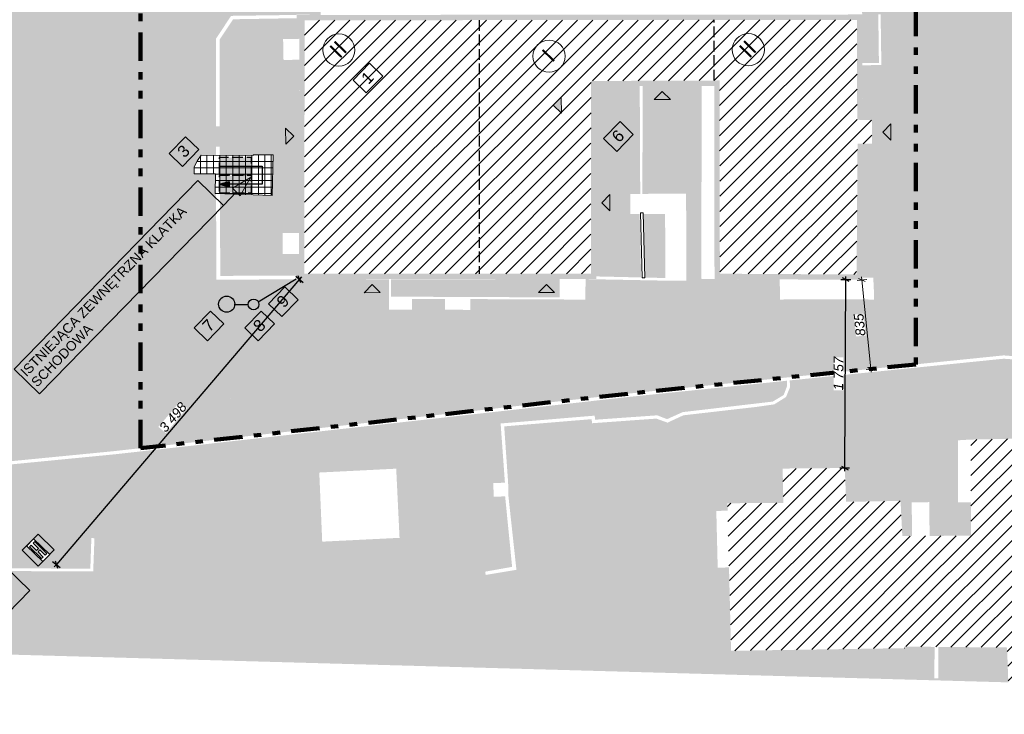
# Model space of a CAD drawing. Header units: metres. Extents: x -95 to 1056, y -129 to 218.
# Tile 7 of 9: x 786 to 878, y -49 to 16. Entities that reach past the tile are written whole.
import ezdxf
from ezdxf.xclip import XClip

# ---------------------------------------------------------------- set-up
doc = ezdxf.new("R2010")
doc.units = ezdxf.units.M
doc.header["$LTSCALE"] = 0.01
doc.header["$MEASUREMENT"] = 0
doc.header["$XCLIPFRAME"] = 0
for name, pattern in [('Krawędzie ukryte', [135, 100, -35]), ('Przerywana potrójnie', [723.19442, 264.583325, -105.833328, 70.555556, -105.833328, 70.555556, -105.833328]), ('Wipeout_Contour', [100, 0, -100])]:
    doc.linetypes.add(name, pattern=pattern)
for name, color, linetype in [('0_MDCP z klauzulą', 7, 'Continuous'), ('2_hydranty.PZT', 7, 'Continuous'), ('2_umeblowanie.ISTN', 7, 'Continuous'), ('3_budynki.PZT', 7, 'Continuous'), ('3_kd.PZT', 7, 'Continuous'), ('3_lądowisko.K_IR', 7, 'Continuous'), ('3_utwardzenia.PZT', 7, 'Continuous'), ('3_wymiary.PZT', 7, 'Continuous'), ('3_zieleń.PZT', 7, 'Continuous'), ('4_opisy.PZT', 7, 'Continuous'), ('Mapa Lądowisko Bochnia_5_0', 7, 'Continuous')]:
    doc.layers.add(name, color=color, linetype=linetype)
doc.styles.add('GENERATED_STYLE_1', font='txt')
doc.styles.add('GENERATED_STYLE_2', font='txt')
doc.dimstyles.new('GENERATED_STYLE__1', dxfattribs={"dimtxt": 0.9, "dimasz": 0.458937, "dimexe": 0.18, "dimexo": 0.02, "dimgap": 0.09, "dimtad": 1, "dimdec": 0, "dimlfac": 100, "dimzin": 0, "dimdsep": 46, "dimtxsty": 'GENERATED_STYLE_1', "dimblk": 'ARROWHEAD_2', "dimblk1": 'ARROWHEAD_2', "dimblk2": 'ARROWHEAD_2', "dimcen": 0.09, "dimclrd": 1, "dimclre": 1, "dimclrt": 1, "dimadec": 1, "dimazin": 0, "dimtfac": 1, "dimtdec": 4, "dimtmove": 0, "dimatfit": 3, "dimfxl": 0, "dimtolj": 1, "dimtzin": 0, "dimarcsym": 0})
picture_1 = doc.add_image_def('image1.tif', size_in_pixel=(6614, 4961))
pattern_1 = [(45, (804.5051, 0), (-0.707107, 0.707107), [])]

# ---------------------------------------------------------------- blocks, each defined once
blk = doc.blocks.new('Rysunek_2_5', base_point=(882.623, 44.483))
at = {"layer": 'Mapa Lądowisko Bochnia_5_0', "color": 9, "lineweight": 0}
image = blk.add_image(picture_1, insert=(860.176, -129.073), size_in_units=(279.993, 210.016), rotation=45.7581, dxfattribs=at)
image.set_boundary_path([(-0.5, -0.5), (6613.5, 4960.5)])
blk = doc.blocks.new('*D10', base_point=(804.505, 0))
at = {"layer": '3_wymiary.PZT', "color": 1, "linetype": 'Continuous', "lineweight": 30}
for p, q in [((812.542, -8.597), (789.857, -35.227)), ((812.197, -8.304), (812.886, -8.891)), ((812.658, -8.926), (812.425, -8.269)), ((812.733, -8.373), (812.542, -8.597)), ((789.512, -34.933), (790.202, -35.521)), ((789.857, -35.227), (789.666, -35.452)), ((789.74, -34.898), (789.974, -35.555))]:
    blk.add_line(p, q, dxfattribs=at)
at = {"color": 254, "linetype": 'Wipeout_Contour', "lineweight": 0, "ltscale": 3204.037817}
blk.add_wipeout([(800.064, -22.967), (802.06, -20.624), (801.375, -20.04), (799.379, -22.383)], dxfattribs=at).dxf.layer = '3_wymiary.PZT'
at = {"layer": '3_wymiary.PZT', "color": 1, "lineweight": 30, "insert": (800.064, -22.967), "char_height": 0.9, "attachment_point": 7, "rotation": 49.57386, "style": 'GENERATED_STYLE_1'}
blk.add_mtext('\\A1;{\\pql;\\fArial|b0|i1|c238|p38;3\xa0498}', dxfattribs=at)
blk = doc.blocks.new('ARROWHEAD_2')
at = {"color": 0, "linetype": 'Continuous', "lineweight": 0}
for p, q in [((0, 0), (-1, 0)), ((-0.38, -0.66), (0.38, 0.66))]:
    blk.add_line(p, q, dxfattribs=at)
blk = doc.blocks.new('*D11', base_point=(804.505, 0))
at = {"layer": '3_wymiary.PZT', "color": 1, "linetype": 'Continuous', "lineweight": 0}
for p, q in [((864.545, -8.706), (865.446, -8.615)), ((865.313, -8.803), (864.677, -8.518)), ((864.965, -8.367), (864.995, -8.66)), ((864.995, -8.66), (865.842, -16.972)), ((865.391, -17.018), (866.292, -16.926)), ((865.524, -16.829), (866.16, -17.114)), ((865.842, -16.972), (865.872, -17.265))]:
    blk.add_line(p, q, dxfattribs=at)
at = {"color": 254, "linetype": 'Wipeout_Contour', "lineweight": 0, "ltscale": 3459.553924}
blk.add_wipeout([(865.343, -13.853), (865.136, -11.815), (864.24, -11.906), (864.448, -13.945)], dxfattribs=at).dxf.layer = '3_wymiary.PZT'
at = {"layer": '3_wymiary.PZT', "color": 1, "lineweight": 0, "insert": (865.343, -13.853), "char_height": 0.9, "attachment_point": 7, "rotation": 95.81573, "style": 'GENERATED_STYLE_1'}
blk.add_mtext('\\A1;{\\pql;\\fArial|b0|i1|c238|p38;835}', dxfattribs=at)
blk = doc.blocks.new('*D14', base_point=(804.505, 0))
at = {"layer": '3_wymiary.PZT', "color": 1, "linetype": 'Continuous', "lineweight": 30}
for p, q in [((863.949, -8.655), (863.043, -8.649)), ((863.797, -8.828), (863.195, -8.476)), ((863.397, -26.224), (863.496, -8.652)), ((863.496, -8.652), (863.498, -8.357)), ((863.85, -26.226), (862.945, -26.221)), ((863.096, -26.048), (863.698, -26.4)), ((863.396, -26.519), (863.397, -26.224))]:
    blk.add_line(p, q, dxfattribs=at)
at = {"color": 254, "linetype": 'Wipeout_Contour', "lineweight": 0, "ltscale": 3451.977556}
blk.add_wipeout([(863.258, -18.976), (863.275, -15.898), (862.375, -15.893), (862.358, -18.971)], dxfattribs=at).dxf.layer = '3_wymiary.PZT'
at = {"layer": '3_wymiary.PZT', "color": 1, "lineweight": 30, "insert": (863.258, -18.976), "char_height": 0.9, "attachment_point": 7, "rotation": 89.67859, "style": 'GENERATED_STYLE_1'}
blk.add_mtext('\\A1;{\\pql;\\fArial|b0|i1|c238|p38;1\xa0757}', dxfattribs=at)

msp = doc.modelspace()

# ---------------------------------------------------------------- hatches: boundary and pattern name
at = {"layer": '3_budynki.PZT', "linetype": 'Continuous', "lineweight": 0}
h = msp.add_hatch(color=7, dxfattribs=at)
h.paths.add_polyline_path([(812.263, 16.068), (812.258, 15.763), (812.513, 15.762), (812.489, -8.256), (812.239, -8.256), (812.239, -8.606), (812.542, -8.597), (840.221, -8.59), (840.228, 9.403), (851.217, 9.446), (851.247, -8.583), (864.995, -8.66), (865.083, 3.542), (866.433, 3.553), (866.434, 6.721), (865.054, 6.766), (865.025, 16.108), (812.515, 16.065)])
h.paths.add_polyline_path([(839.721, -8.09), (839.728, 9.901), (851.716, 9.948), (851.746, -8.086), (864.499, -8.158), (864.586, 4.038), (865.933, 4.049), (865.934, 6.237), (864.556, 6.282), (864.526, 15.608), (813.013, 15.566), (812.988, -8.097)], flags=0)
at = {"layer": '3_budynki.PZT', "linetype": 'Continuous', "lineweight": 9}
h = msp.add_hatch(dxfattribs=at)
h.set_pattern_fill('PZT_oznaczenia_budynków__59', style=0, pattern_type=2)
h.set_pattern_definition(pattern_1)
h.paths.add_polyline_path([(813.013, 15.566), (864.526, 15.608), (864.556, 6.282), (865.934, 6.237), (865.933, 4.049), (864.586, 4.038), (864.499, -8.158), (851.746, -8.086), (851.716, 9.948), (839.728, 9.901), (839.721, -8.09), (812.988, -8.097)])
h = msp.add_hatch(dxfattribs=at)
h.set_pattern_fill('PZT_oznaczenia_budynków__59', style=0, pattern_type=2)
h.set_pattern_definition(pattern_1)
h.paths.add_polyline_path([(857.599, -26.272), (863.397, -26.224), (863.524, -29.376), (868.6, -29.295), (868.764, -32.581), (875.163, -32.532), (875.144, -23.565), (888.923, -23.305), (889.097, -31.668), (891.409, -31.617), (891.412, -33.993), (889.15, -34.037), (889.198, -36.303), (889.415, -46.528), (878.649, -46.229), (878.533, -42.974), (868.943, -42.889), (868.952, -43.037), (852.789, -43.28), (852.765, -42.303), (852.617, -36.244), (852.469, -30.203), (852.451, -29.508), (855.88, -29.491), (857.67, -29.482)])
at = {"layer": '3_utwardzenia.PZT', "linetype": 'Continuous', "lineweight": 0}
h = msp.add_hatch(color=254, dxfattribs=at)
h.paths.add_polyline_path([(774.657, 8.648), (775.159, 8.695), (775.159, 7.81), (777.809, 7.673), (781.61, 7.599), (782.685, 7.731), (783.895, 8.124), (784.767, 8.563), (785.349, 8.882), (786.477, 9.77), (792.36, 15.646), (794.639, 17.755), (795.812, 18.432), (796.822, 18.818), (798.193, 19.18), (805.956, 19.309), (807.449, 19.788), (811.576, 22.348), (817.893, 19.337), (817.864, 19.071), (815.428, 19.091), (815.435, 18.935), (814.805, 18.939), (814.827, 17.631), (814.472, 17.632), (814.515, 16.063), (812.239, 16.091), (811.667, 16.631), (805.871, 16.654), (805.077, 16.463), (804.086, 16.088), (803.588, 15.701), (803.101, 15.106), (802.765, 14.357), (802.589, 13.607), (802.595, 8.486), (802.637, 7.783), (802.798, 7.113), (803.141, 6.64), (803.615, 6.157), (804.233, 5.757), (804.759, 5.663), (805.09, 5.671), (812.493, 5.834), (812.501, 3.747), (805.093, 3.767), (804.754, 3.768), (804.076, 3.496), (803.405, 3.014), (803.01, 2.492), (802.719, 1.881), (802.625, -10.046), (802.706, -11.221), (802.95, -12.362), (803.315, -13.316), (803.792, -14.147), (804.831, -15.505), (805.816, -16.526), (807.032, -17.395), (808.593, -18.06), (810.374, -18.399), (812.565, -18.426), (812.239, -8.606), (820.871, -8.601), (820.873, -11.452), (823.037, -11.451), (823.037, -10.431), (826.117, -10.445), (826.106, -11.44), (828.467, -11.465), (828.478, -10.455), (839.206, -10.502), (839.217, -8.59), (846.91, -8.739), (848.62, -8.73), (850.023, -8.564), (851.247, -8.583), (851.873, -8.587), (857.323, -8.617), (857.369, -10.498), (859.746, -10.463), (866.134, -10.496), (866.136, -10.196), (871.646, -8.28), (875.715, -6.832), (875.937, -6.627), (876.028, -6.365), (876.062, -5.785), (875.95, -5.483), (875.738, -5.268), (871.039, -3.379), (871.573, 17.831), (876.167, 17.768), (876.505, 17.886), (876.67, 18.233), (876.691, 19.171), (876.744, 21.546), (876.662, 23.174), (876.342, 24.277), (876.037, 24.895), (875.06, 26.014), (873.897, 26.826), (872.539, 27.395), (871.334, 27.621), (870.358, 27.606), (869.485, 27.298), (868.368, 26.752), (866.98, 25.843), (865.784, 24.788), (864.439, 23.503), (863.446, 22.562), (862.47, 21.375), (861.882, 20.328), (861.526, 18.76), (860.021, 19.222), (859.717, 18.065), (859.322, 18.017), (837.643, 17.856), (832.313, 17.847), (828.894, 17.84), (814.708, 24.757), (815.262, 25.184), (818.049, 27.717), (818.202, 28.446), (817.466, 29.767), (816.639, 44.148), (822.652, 44.494), (824.252, 42.314), (825.031, 28.057), (825.637, 26.108), (826.365, 25.117), (826.935, 24.612), (827.79, 24.108), (828.859, 23.837), (836.59, 23.835), (852.392, 23.756), (853.246, 25.033), (853.363, 31.455), (848.641, 31.364), (848.599, 33.958), (838.941, 33.859), (838.958, 39.959), (839.707, 39.958), (839.712, 43.099), (838.963, 43.1), (838.965, 44.332), (838.116, 44.335), (838.056, 45.38), (847.357, 45.915), (847.417, 45.272), (851.571, 45.61), (851.513, 46.154), (854.657, 46.334), (855.971, 34.806), (856.407, 33.935), (857.151, 33.251), (858.076, 32.839), (859.188, 32.734), (878.844, 33.286), (894.845, 33.644), (906.643, 33.963), (907.844, 34.078), (908.845, 34.331), (909.864, 34.805), (910.713, 35.304), (911.42, 35.886), (912.11, 36.595), (912.688, 37.289), (913.011, 37.993), (913.142, 38.43), (913.254, 39.418), (913.227, 41.454), (913.186, 41.857), (913.171, 42.486), (911.073, 48.186), (910.791, 49.172), (910.732, 49.559), (911.726, 49.616), (919.709, 50.284), (919.774, 38.264), (920.004, 25.236), (919.916, 22.261), (919.576, 18.576), (919.396, 17.258), (917.317, 7.069), (915.26, -3.019), (911.021, -23.748), (907.228, -42.305), (906.205, -46.996), (899.929, -46.821), (903.87, -26.848), (902.657, -25.519), (900.58, -24.761), (900.265, -24.68), (898.236, -34.298), (895.786, -34.232), (895.74, -35.928), (897.842, -35.985), (895.508, -46.472), (895.996, -46.579), (895.967, -46.711), (894.045, -46.657), (895.478, -36.015), (891.46, -36.255), (891.412, -33.993), (891.409, -31.617), (890.979, -31.626), (890.756, -23.626), (888.928, -23.542), (888.923, -23.305), (875.144, -23.565), (873.95, -23.635), (873.963, -29.436), (875.157, -29.433), (875.163, -32.532), (871.306, -32.561), (871.282, -29.408), (869.642, -29.42), (869.666, -32.574), (868.764, -32.581), (868.6, -29.295), (863.524, -29.376), (863.397, -26.224), (857.599, -26.272), (857.67, -29.482), (852.451, -29.508), (852.469, -30.203), (851.414, -30.229), (851.544, -35.524), (852.598, -35.498), (852.789, -43.28), (868.952, -43.037), (868.943, -42.889), (871.772, -42.914), (871.754, -45.838), (872.111, -45.84), (872.129, -42.917), (878.533, -42.974), (878.649, -46.229), (784.126, -43.596), (778.433, -43.437), (775.036, -40.037), (774.977, -26.634), (776.685, -26.458), (776.716, -26.757), (777.935, -27.344), (793.321, -27.232), (799.759, -25.637), (805.906, -25.287), (814.358, -25.123), (814.473, -25.105), (814.383, -26.644), (814.577, -31.245), (812.548, -31.519), (813.029, -34.378), (814.162, -35.687), (814.597, -36.005), (816.205, -36.805), (818.105, -37.163), (820.68, -37.2), (823.823, -36.884), (829.91, -36.198), (832.77, -35.723), (832.027, -28.865), (831.997, -27.59), (831.629, -22.337), (839.795, -21.661), (839.814, -22.043), (845.82, -21.611), (846.864, -21.987), (848.34, -21.303), (855.211, -20.512), (856.82, -20.279), (857.914, -19.599), (858.277, -18.711), (858.269, -18.046), (878.228, -16.02), (884.656, -16.498), (901.071, -18.552), (901.034, -19.236), (901.336, -19.274), (901.356, -18.978), (903.61, -18.457), (904.271, -18.123), (904.874, -17.776), (905.447, -17.231), (905.86, -16.618), (908.687, -2.868), (908.802, -1.839), (908.763, -1.127), (908.541, -0.423), (908.236, 0.153), (907.604, 0.951), (906.895, 1.571), (902.798, 1.75), (902.914, 6.942), (908.05, 7.272), (909.33, 7.324), (909.851, 7.56), (910.412, 7.912), (910.896, 8.593), (911.003, 9.094), (912.142, 14.412), (913.087, 22.004), (913.155, 22.819), (912.979, 23.885), (912.613, 24.813), (912.121, 25.641), (911.361, 26.423), (910.553, 27.084), (908.778, 28.171), (889.739, 28.315), (886.469, 28.026), (885.359, 26.793), (884.426, 25.629), (883.654, 24.392), (883.215, 22.966), (883.059, 21.455), (882.953, 13.439), (882.896, -1.243), (882.713, -7.488), (882.76, -8.51), (883.044, -8.944), (883.574, -9.29), (884.676, -9.39), (884.979, -9.395), (886.356, -9.415), (886.302, -12.308), (882.674, -12.177), (882.749, -15.268), (877.367, -15.191), (867.635, -15.15), (858.86, -15.16), (857.339, -17.266), (833.98, -19.725), (812.579, -22.063), (812.613, -21.001), (810.028, -20.899), (808.524, -20.684), (806.97, -20.14), (805.368, -19.361), (803.878, -18.213), (802.855, -17.186), (802.085, -16.242), (801.293, -14.893), (800.81, -13.768), (800.349, -12.5), (800.117, -11.457), (800.084, 8.482), (800.082, 9.903), (799.892, 10.943), (799.564, 11.876), (799.035, 12.769), (798.783, 13.142), (798.565, 13.442), (798.246, 13.803), (798.038, 13.951), (797.771, 14.045), (797.391, 14.136), (796.8, 14.184), (796.154, 14.167), (795.561, 14.089), (794.531, 13.745), (793.634, 13.244), (788.169, 7.868), (786.705, 6.713), (785.259, 5.914), (783.343, 5.286), (781.563, 5.088), (777.543, 5.197), (775.236, 5.209), (775.344, 4.471), (774.695, 4.465)])
h.paths.add_polyline_path([(847.993, 44.19), (848.343, 44.23), (848.303, 44.576), (847.953, 44.535)], flags=0)
h.paths.add_polyline_path([(850.779, 44.51), (851.127, 44.544), (851.092, 44.903), (850.744, 44.87)], flags=0)
h.paths.add_polyline_path([(778.227, -32.056), (778.319, -35.549), (793.027, -35.617), (793.125, -32.76), (793.414, -32.775), (793.295, -35.88), (778.062, -35.798), (777.977, -32.063)], flags=0)
for points in [[(861.526, 18.76), (861.882, 20.328), (862.47, 21.375), (863.38, 20.963), (865.44, 20.211), (873.315, 19.941), (876.744, 21.546), (876.691, 19.171), (876.67, 18.233), (876.505, 17.886), (876.167, 17.768), (873.696, 17.806), (871.573, 17.831), (871.039, -3.379), (875.738, -5.268), (875.95, -5.483), (876.062, -5.785), (876.028, -6.365), (875.937, -6.627), (875.715, -6.832), (871.646, -8.28), (866.136, -10.196), (866.056, -8.46), (866.148, -8.486), (869.302, -7.333), (869.61, 3.562), (866.433, 3.553), (866.434, 6.721), (869.671, 6.6), (869.756, 18.016), (866.659, 18.046), (866.74, 16.114), (866.543, 16.107), (866.522, 16.107), (866.581, 11.588), (865.039, 11.578), (865.025, 16.108), (864.917, 17.913), (862.509, 18.766)], [(850.023, -8.564), (848.62, -8.73), (848.598, -0.605), (848.547, 7.466), (846.22, 7.443), (844.909, 8.233), (844.874, 9.421), (850.042, 9.441)], [(843.385, -2.297), (840.223, -2.188), (840.224, -0.732), (843.386, -0.852)], [(821.067, -10.227), (821.075, -8.601), (836.812, -8.592), (836.796, -10.296)], [(823.823, -36.884), (820.68, -37.2), (821.621, -32.751), (821.869, -32.738), (821.558, -26.283), (823.904, -27.432)]]:
    msp.add_hatch(color=9, dxfattribs=at).paths.add_polyline_path(points)
at = {"layer": '3_zieleń.PZT', "linetype": 'Continuous', "lineweight": 0}
h = msp.add_hatch(color=81, dxfattribs=at)
h.paths.add_polyline_path([(776.72, 20.381), (787.774, 20.521), (786.162, 37.639), (787.308, 40.038), (790.632, 39.004), (790.479, 38.526), (791.99, 38.041), (792.803, 40.57), (791.291, 41.055), (788.18, 41.854), (788.5, 42.53), (808.896, 43.703), (811.586, 32.683), (811.418, 32.708), (811.893, 29.194), (812.647, 24.976), (812.555, 24.546), (811.487, 22.391), (811.576, 22.348), (807.449, 19.788), (805.956, 19.309), (798.193, 19.18), (796.822, 18.818), (795.812, 18.432), (794.639, 17.755), (792.36, 15.646), (786.477, 9.77), (785.254, 8.808), (783.895, 8.124), (782.685, 7.731), (781.61, 7.599), (777.809, 7.673), (775.159, 7.81), (775.159, 8.305), (775.215, 8.307), (775.2, 8.807), (774.656, 8.79), (774.551, 20.345)])
h.paths.add_polyline_path([(798.052, 29.16), (798.127, 30.844), (799.428, 30.786), (799.354, 29.102)], flags=0)
h.paths.add_polyline_path([(804.05, 21.378), (804.068, 21.213), (793.639, 20.244), (793.624, 20.409)], flags=0)
for points in [[(865.054, 6.766), (865.04, 11.37), (866.809, 11.388), (866.74, 16.114), (866.659, 18.046), (869.756, 18.016), (869.671, 6.6), (866.434, 6.721)], [(812.263, 16.068), (811.667, 16.631), (806.989, 16.658), (805.871, 16.654), (805.077, 16.463), (804.086, 16.088), (803.588, 15.701), (803.101, 15.106), (802.765, 14.357), (802.589, 13.607), (802.595, 8.486), (802.637, 7.783), (802.798, 7.113), (803.141, 6.64), (803.615, 6.157), (804.233, 5.757), (804.759, 5.663), (804.75, 13.847), (806.156, 15.98)], [(805.079, 13.752), (806.345, 15.661), (812.258, 15.763), (812.513, 15.762), (812.511, 13.837), (811.009, 13.807), (811.047, 11.856), (812.509, 11.891), (812.503, 5.821), (812.493, 5.834), (805.09, 5.671)], [(775.236, 5.209), (777.543, 5.197), (781.563, 5.088), (783.343, 5.286), (785.259, 5.914), (786.705, 6.713), (788.169, 7.868), (793.634, 13.244), (794.531, 13.745), (795.561, 14.089), (796.154, 14.167), (796.8, 14.184), (797.391, 14.136), (797.771, 14.045), (798.038, 13.951), (798.246, 13.803), (798.565, 13.442), (798.783, 13.142), (799.035, 12.769), (799.564, 11.876), (799.892, 10.943), (800.082, 9.903), (800.117, -11.457), (800.349, -12.5), (800.81, -13.768), (801.293, -14.893), (802.085, -16.242), (802.855, -17.186), (803.878, -18.213), (805.368, -19.361), (805.973, -19.657), (806.92, -20.115), (808.524, -20.684), (810.028, -20.899), (812.613, -21.001), (812.579, -22.063), (833.98, -19.725), (857.339, -17.266), (858.86, -15.16), (867.635, -15.15), (877.367, -15.191), (882.749, -15.268), (882.674, -12.177), (884.709, -12.229), (884.66, -16.195), (878.214, -15.711), (843.151, -19.283), (795.194, -24.651), (776.685, -26.458), (775.644, -26.563), (775.357, 1.4), (774.723, 1.401), (774.695, 4.465), (775.344, 4.471)], [(844.317, -0.633), (843.386, -0.636), (843.386, -0.852), (840.224, -0.732), (840.228, 9.403), (844.272, 9.419)], [(844.521, -0.635), (844.543, 9.42), (844.874, 9.421), (844.909, 8.233), (846.22, 7.443), (848.547, 7.466), (848.598, -0.605)], [(804.754, 3.768), (804.773, -8.65), (812.239, -8.606), (812.565, -18.426), (810.374, -18.399), (808.593, -18.06), (807.032, -17.395), (805.816, -16.526), (804.831, -15.505), (803.792, -14.147), (803.315, -13.316), (802.95, -12.362), (802.706, -11.221), (802.625, -10.046), (802.719, 1.881), (803.01, 2.492), (803.405, 3.014), (804.076, 3.496)], [(805.093, 3.767), (812.501, 3.747), (812.493, -4.292), (810.97, -4.294), (810.965, -6.232), (812.491, -6.236), (812.489, -8.256), (805.15, -8.29)], [(865.083, 3.542), (866.433, 3.553), (869.61, 3.562), (869.302, -7.333), (866.148, -8.486), (866.056, -8.46), (864.996, -8.46)], [(844.268, -2.506), (844.403, -8.437), (840.221, -8.339), (840.223, -2.188), (843.385, -2.297), (843.39, -2.504)], [(844.653, -8.442), (844.519, -2.506), (846.639, -2.511), (846.661, -8.489)], [(776.716, -26.757), (777.935, -27.344), (793.321, -27.232), (799.759, -25.637), (805.906, -25.287), (814.358, -25.123), (814.473, -25.105), (814.383, -26.644), (821.558, -26.283), (823.904, -27.432), (823.823, -36.884), (829.91, -36.198), (829.853, -35.894), (832.369, -35.448), (831.718, -28.872), (830.647, -28.896), (830.618, -27.62), (831.698, -27.596), (831.325, -22.456), (831.296, -22.065), (840.072, -21.332), (840.108, -21.714), (845.902, -21.303), (846.819, -21.661), (848.285, -21.003), (856.679, -20.021), (857.698, -19.41), (858, -18.608), (858.016, -18.072), (843.169, -19.596), (795.217, -24.951)], [(821.621, -32.751), (820.68, -37.2), (818.105, -37.163), (816.205, -36.805), (814.643, -36.028), (814.597, -36.005), (814.162, -35.687), (813.029, -34.378), (812.548, -31.519), (814.577, -31.245), (814.656, -33.096)]]:
    msp.add_hatch(color=81, dxfattribs=at).paths.add_polyline_path(points)
at = {"layer": '4_opisy.PZT', "linetype": 'Continuous', "lineweight": 0}
for points in [[(836.952, 8.386), (836.207, 7.631), (836.961, 6.886)], [(847.132, 8.182), (846.377, 8.927), (845.632, 8.173)], [(867.679, 5.891), (866.933, 5.137), (867.688, 4.391)], [(811.252, 3.992), (811.997, 4.747), (811.243, 5.492)], [(841.469, -0.706), (840.723, -1.461), (841.478, -2.206)], [(820.068, -9.847), (819.314, -9.102), (818.568, -9.856)], [(836.316, -9.838), (835.561, -9.092), (834.816, -9.847)]]:
    msp.add_hatch(color=7, dxfattribs=at).paths.add_polyline_path(points)

# ---------------------------------------------------------------- linework, layer by layer
at = {"layer": '2_umeblowanie.ISTN', "color": 7, "linetype": 'Krawędzie ukryte', "lineweight": 25}
for points in [[(829.291, 15.579), (829.291, -8.093)], [(851.216, 9.946), (851.206, 15.597)]]:
    msp.add_lwpolyline(points, dxfattribs=at)
at = {"layer": '3_kd.PZT', "color": 92, "linetype": 'Continuous', "lineweight": 30}
for points in [[(808.69, -10.71), (812.239, -8.556)], [(806.457, -10.954), (807.753, -10.954)]]:
    msp.add_lwpolyline(points, dxfattribs=at)
for centre, radius in [((805.745, -10.931), 0.75), ((808.253, -10.954), 0.5)]:
    msp.add_circle(centre, radius, dxfattribs=at)
at = {"layer": '4_opisy.PZT', "color": 7, "linetype": 'Continuous', "lineweight": 0}
for p, q in [((836.952, 8.386), (836.207, 7.631)), ((836.952, 8.386), (836.961, 6.886)), ((845.632, 8.173), (846.377, 8.927)), ((847.132, 8.182), (846.377, 8.927)), ((836.961, 6.886), (836.207, 7.631)), ((847.132, 8.182), (845.632, 8.173)), ((867.679, 5.891), (866.933, 5.137)), ((867.679, 5.891), (867.688, 4.391)), ((811.252, 3.992), (811.243, 5.492)), ((811.243, 5.492), (811.997, 4.747)), ((811.252, 3.992), (811.997, 4.747)), ((867.688, 4.391), (866.933, 5.137)), ((841.469, -0.706), (840.723, -1.461)), ((841.469, -0.706), (841.478, -2.206)), ((841.478, -2.206), (840.723, -1.461)), ((818.568, -9.856), (819.314, -9.102)), ((820.068, -9.847), (819.314, -9.102)), ((834.816, -9.847), (835.561, -9.092)), ((836.316, -9.838), (835.561, -9.092)), ((820.068, -9.847), (818.568, -9.856)), ((836.316, -9.838), (834.816, -9.847))]:
    msp.add_line(p, q, dxfattribs=at)
at = {"layer": '4_opisy.PZT', "color": 7, "linetype": 'Continuous', "lineweight": 0, "flags": 128}
for points in [[(817.532, 9.988), (819.067, 11.564), (820.305, 10.358), (818.77, 8.782)], [(840.897, 4.539), (842.432, 6.115), (843.67, 4.909), (842.135, 3.333)]]:
    msp.add_lwpolyline(points, close=True, dxfattribs=at)
at = {"layer": '4_opisy.PZT', "color": 7, "linetype": 'Continuous', "lineweight": 0}
for centre in [(816.206, 12.79), (854.399, 12.821), (835.81, 12.219)]:
    msp.add_circle(centre, 1.5, dxfattribs=at)

# ---------------------------------------------------------------- block references
at = {"layer": '0_MDCP z klauzulą', "color": 250, "linetype": 'Continuous', "lineweight": 15}
ref = msp.add_blockref('Rysunek_2_5', (882.623, 44.483), dxfattribs=at)
XClip(ref).set_block_clipping_path([(860.1764979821, -129.0731638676), (1055.5243398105, 71.5137601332), (905.0689829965, 218.0394092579), (709.7211411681, 17.4524852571)])

# ---------------------------------------------------------------- texts
at = {"layer": '4_opisy.PZT', "color": 7, "linetype": 'Continuous', "lineweight": 0, "attachment_point": 5, "rotation": 45.7581, "style": 'GENERATED_STYLE_2'}
for s, insert, char_height in [('\\A1;{\\pqc;\\fArial|b0|i0|c238|p38;I\\fArial|b0|i0|c238|p38;I \\fArial|b0|i0|c238|p38;   }', (816.144, 12.85), 1.5), ('\\A1;{\\pqc;\\fArial|b0|i0|c238|p38;I\\fArial|b0|i0|c238|p38;  \\fArial|b0|i0|c238|p38; }', (835.749, 12.279), 1.5), ('\\A1;{\\pqc;\\fArial|b0|i0|c238|p38;I\\fArial|b0|i0|c238|p38;I \\fArial|b0|i0|c238|p38;   }', (854.338, 12.881), 1.5), ('\\A1;{\\pqc;\\fArial|b0|i0|c238|p38;1}', (818.873, 10.217), 1.1), ('\\A1;{\\pqc;\\fArial|b0|i0|c238|p38;6\\fArial|b0|i0|c238|p38;  }', (842.245, 4.761), 1.1)]:
    msp.add_mtext(s, dxfattribs=dict(at, insert=insert, char_height=char_height))

# ---------------------------------------------------------------- next in the draw order: wipeouts: each hides what was drawn before it
at = {"color": 254, "linetype": 'Wipeout_Contour', "lineweight": 0, "ltscale": 3378.32271}
msp.add_wipeout([(844.354, -2.406), (844.511, -8.469), (844.761, -8.462), (844.604, -2.399)], dxfattribs=at).dxf.layer = '3_lądowisko.K_IR'
at = {"color": 254, "linetype": 'Wipeout_Contour', "lineweight": 0, "ltscale": 8058.583964}
msp.add_wipeout([(802.714, 1.236), (804.705, 1.242), (804.675, -0.609), (810.002, -0.786), (810.079, 3.005), (808.205, 3.016), (808.206, 2.945), (803.38, 2.982), (803.01, 2.492), (802.719, 1.881)], dxfattribs=at).dxf.layer = '4_opisy.PZT'

# ---------------------------------------------------------------- next in the draw order: hatches: boundary and pattern name
at = {"layer": '3_budynki.PZT', "linetype": 'Continuous', "lineweight": 0}
for points in [[(805.046, 1.156), (808.052, 1.156), (808.052, 2.761), (805.046, 2.761)], [(805.046, -0.533), (808.052, -0.533), (808.052, 1.071), (805.046, 1.071)]]:
    msp.add_hatch(color=255, dxfattribs=at).paths.add_polyline_path(points)
at = {"layer": '4_opisy.PZT', "linetype": 'Continuous', "lineweight": 0}
h = msp.add_hatch(dxfattribs=at)
h.set_pattern_fill('Siatka_60x60_0004', color=255, style=0, pattern_type=2)
h.set_pattern_definition([(0, (804.50507, 0), (0, 0.6), []), (90, (804.50507, 0), (-0.6, 0), [])])
h.paths.add_polyline_path([(802.714, 1.236), (804.705, 1.242), (804.675, -0.609), (810.002, -0.786), (810.079, 3.005), (808.205, 3.016), (808.206, 2.945), (803.38, 2.982), (803.01, 2.492), (802.719, 1.881)])
at = {"layer": '4_opisy.PZT', "linetype": 'Continuous', "lineweight": 30}
msp.add_hatch(color=150, dxfattribs=at).paths.add_polyline_path([(805.046, 0.269), (805.979, 0.019), (805.979, 0.519)])
at = {"layer": '4_opisy.PZT', "linetype": 'Continuous', "lineweight": 0}
msp.add_hatch(color=1, dxfattribs=at).paths.add_polyline_path([(807.958, 0.878), (806.298, -0.11), (807.015, -0.808)])

# ---------------------------------------------------------------- next in the draw order: linework, layer by layer
at = {"layer": '3_budynki.PZT', "color": 230, "linetype": 'Przerywana potrójnie', "lineweight": 100}
msp.add_lwpolyline([(797.714, -24.369), (797.714, 23.969), (848.385, 23.969), (848.385, 26.469), (855.583, 26.469), (855.583, 23.969), (870.025, 23.969), (870.025, -16.546), (843.151, -19.283)], close=True, dxfattribs=at)
at = {"layer": '3_budynki.PZT', "color": 7, "linetype": 'Krawędzie ukryte', "lineweight": 25, "flags": 128}
for points in [[(805.046, 1.156), (808.052, 1.156), (808.052, 2.761), (805.046, 2.761)], [(805.046, -0.533), (808.052, -0.533), (808.052, 1.071), (805.046, 1.071)]]:
    msp.add_lwpolyline(points, close=True, dxfattribs=at)
at = {"layer": '3_lądowisko.K_IR', "color": 250, "linetype": 'Continuous', "lineweight": 0, "flags": 128}
for points in [[(844.604, -2.399), (844.354, -2.406)], [(844.354, -2.406), (844.511, -8.469)], [(844.761, -8.462), (844.604, -2.399)], [(844.511, -8.469), (844.761, -8.462)]]:
    msp.add_lwpolyline(points, dxfattribs=at)
at = {"layer": '4_opisy.PZT', "color": 150, "linetype": 'Continuous', "lineweight": 30}
for p, q in [((805.046, 0.269), (805.979, 0.519)), ((805.046, 0.269), (805.979, 0.019)), ((805.979, 0.519), (805.979, 0.019))]:
    msp.add_line(p, q, dxfattribs=at)
at = {"layer": '4_opisy.PZT', "color": 1, "linetype": 'Continuous', "lineweight": 0}
for p, q in [((807.958, 0.878), (806.298, -0.11)), ((807.958, 0.878), (807.015, -0.808)), ((807.015, -0.808), (806.298, -0.11))]:
    msp.add_line(p, q, dxfattribs=at)
at = {"layer": '4_opisy.PZT', "color": 7, "linetype": 'Continuous', "lineweight": 0, "flags": 128}
msp.add_lwpolyline([(800.371, 3.126), (801.906, 4.702), (803.144, 3.496), (801.609, 1.92)], close=True, dxfattribs=at)
at = {"layer": '4_opisy.PZT', "color": 9, "linetype": 'Continuous', "lineweight": 0, "flags": 128}
msp.add_lwpolyline([(802.714, 1.236), (804.705, 1.242), (804.675, -0.609), (810.002, -0.786), (810.079, 3.005), (808.205, 3.016), (808.206, 2.945), (803.38, 2.982), (803.01, 2.492), (802.719, 1.881)], close=True, dxfattribs=at)
at = {"layer": '4_opisy.PZT', "color": 150, "linetype": 'Continuous', "lineweight": 30, "flags": 128}
msp.add_lwpolyline([(805.046, 1.959), (808.052, 1.959), (809.052, 1.959), (809.052, 0.269), (805.979, 0.269)], dxfattribs=at)
at = {"layer": '4_opisy.PZT', "color": 1, "linetype": 'Continuous', "lineweight": 0, "flags": 128}
msp.add_lwpolyline([(805.44, -1.708), (806.657, -0.459)], dxfattribs=at)

# ---------------------------------------------------------------- next in the draw order: texts
at = {"layer": '4_opisy.PZT', "color": 7, "linetype": 'Continuous', "lineweight": 0, "insert": (801.72, 3.348), "char_height": 1.1, "attachment_point": 5, "rotation": 45.7581, "style": 'GENERATED_STYLE_2'}
msp.add_mtext('\\A1;{\\pqc;\\fArial|b0|i0|c238|p38;3}', dxfattribs=at)

# ---------------------------------------------------------------- next in the draw order: dimensions: what is measured, and where the dimension line sits
at = {"layer": '3_wymiary.PZT', "color": 1, "linetype": 'Continuous', "lineweight": 30}
dim = msp.add_linear_dim(base=(789.857, -35.227), p1=(812.542, -8.597), p2=(789.857, -35.227), angle=229.57386, dimstyle='GENERATED_STYLE__1', dxfattribs=at)
dim.commit()
dim.dimension.update_dxf_attribs({"geometry": '*D10', "text_midpoint": (800.724, -21.498), "dimtype": 160, "text_rotation": 49.57386})
at = {"layer": '3_wymiary.PZT', "color": 1, "linetype": 'Continuous', "lineweight": 0}
dim = msp.add_linear_dim(base=(865.842, -16.972), p1=(865.219, -8.638), p2=(865.844, -16.971), angle=275.81573, dimstyle='GENERATED_STYLE__1', dxfattribs=at)
dim.commit()
dim.dimension.update_dxf_attribs({"geometry": '*D11', "text_midpoint": (864.791, -12.875), "dimtype": 160, "text_rotation": 95.81573})

# ---------------------------------------------------------------- next in the draw order: hatches: boundary and pattern name
at = {"layer": '2_hydranty.PZT', "linetype": 'Continuous', "lineweight": 0}
msp.add_hatch(color=1, dxfattribs=at).paths.add_polyline_path([(788.15, -32.401), (786.679, -33.9), (788.177, -35.371), (789.648, -33.872)])

# ---------------------------------------------------------------- next in the draw order: linework, layer by layer
at = {"layer": '4_opisy.PZT', "color": 1, "linetype": 'Continuous', "lineweight": 0, "flags": 128}
msp.add_lwpolyline([(785.915, -16.986), (803.055, 0.614), (805.44, -1.708), (788.3, -19.308)], close=True, dxfattribs=at)
at = {"layer": '4_opisy.PZT', "color": 7, "linetype": 'Continuous', "lineweight": 0, "flags": 128}
for points in [[(809.638, -10.886), (811.173, -9.31), (812.412, -10.516), (810.877, -12.092)], [(802.708, -13.143), (804.243, -11.567), (805.481, -12.773), (803.946, -14.349)], [(807.441, -13.143), (808.975, -11.567), (810.214, -12.773), (808.679, -14.349)]]:
    msp.add_lwpolyline(points, close=True, dxfattribs=at)

# ---------------------------------------------------------------- next in the draw order: texts
at = {"layer": '4_opisy.PZT', "color": 1, "linetype": 'Continuous', "lineweight": 0, "insert": (787.25, -17.937), "char_height": 0.9, "width": 24.06702, "attachment_point": 4, "rotation": 45.7581, "line_spacing_factor": 0.923713, "style": 'GENERATED_STYLE_2'}
msp.add_mtext('\\A1;{\\pql;\\fArial|b0|i0|c238|p38;ISTNIEJĄCA \\fArial|b0|i0|c238|p38;Z\\fArial|b0|i0|c238|p38;EWNĘTRZNA\\fArial|b0|i0|c238|p38; \\fArial|b0|i0|c238|p38;KLATKA SCHODOWA}', dxfattribs=at)
at = {"layer": '4_opisy.PZT', "color": 7, "linetype": 'Continuous', "lineweight": 0, "char_height": 1.1, "attachment_point": 5, "rotation": 45.7581, "style": 'GENERATED_STYLE_2'}
for s, insert in [('\\A1;{\\pqc;\\fArial|b0|i0|c238|p38;9 \\fArial|b0|i0|c238|p38;   }', (810.986, -10.663)), ('\\A1;{\\pqc;\\fArial|b0|i0|c238|p38;7\\fArial|b0|i0|c238|p38; }', (804.05, -12.914)), ('\\A1;{\\pqc;\\fArial|b0|i0|c238|p38;8  \\fArial|b0|i0|c238|p38; }', (808.789, -12.92))]:
    msp.add_mtext(s, dxfattribs=dict(at, insert=insert))

# ---------------------------------------------------------------- next in the draw order: dimensions: what is measured, and where the dimension line sits
at = {"layer": '3_wymiary.PZT', "color": 1, "linetype": 'Continuous', "lineweight": 30}
dim = msp.add_linear_dim(base=(863.496, -8.652), p1=(863.397, -26.224), p2=(864.995, -8.66), angle=89.67859, dimstyle='GENERATED_STYLE__1', dxfattribs=at)
dim.commit()
dim.dimension.update_dxf_attribs({"geometry": '*D14', "text_midpoint": (862.817, -17.427), "dimtype": 160, "text_rotation": 89.67859})

# ---------------------------------------------------------------- next in the draw order: wipeouts: each hides what was drawn before it
at = {"color": 254, "linetype": 'Wipeout_Contour', "lineweight": 0, "ltscale": 3155.568948}
msp.add_wipeout([(787.742, -32.817), (787.087, -33.484), (788.585, -34.955), (789.24, -34.288)], dxfattribs=at).dxf.layer = '2_hydranty.PZT'

# ---------------------------------------------------------------- next in the draw order: hatches: boundary and pattern name
at = {"layer": '2_hydranty.PZT', "linetype": 'Continuous', "lineweight": 0}
msp.add_hatch(color=7, dxfattribs=at).paths.add_polyline_path([(787.841, -33.091), (787.694, -33.241), (788.181, -33.719), (787.997, -33.906), (787.51, -33.428), (787.363, -33.578), (788.486, -34.681), (788.633, -34.531), (788.147, -34.053), (788.33, -33.866), (788.817, -34.344), (788.964, -34.194)])

# ---------------------------------------------------------------- next in the draw order: linework, layer by layer
at = {"layer": '2_hydranty.PZT', "color": 7, "linetype": 'Continuous', "lineweight": 0}
for p, q in [((788.15, -32.401), (786.679, -33.9)), ((787.742, -32.817), (787.087, -33.484)), ((789.24, -34.288), (787.742, -32.817)), ((789.648, -33.872), (788.15, -32.401)), ((786.679, -33.9), (788.177, -35.371)), ((787.087, -33.484), (788.585, -34.955)), ((787.51, -33.428), (787.363, -33.578)), ((787.363, -33.578), (788.486, -34.681)), ((787.997, -33.906), (787.51, -33.428)), ((787.841, -33.091), (787.694, -33.241)), ((787.694, -33.241), (788.181, -33.719)), ((788.964, -34.194), (787.841, -33.091)), ((788.181, -33.719), (787.997, -33.906)), ((788.147, -34.053), (788.33, -33.866)), ((788.177, -35.371), (789.648, -33.872)), ((788.33, -33.866), (788.817, -34.344)), ((788.633, -34.531), (788.147, -34.053)), ((788.486, -34.681), (788.633, -34.531)), ((788.585, -34.955), (789.24, -34.288)), ((788.817, -34.344), (788.964, -34.194))]:
    msp.add_line(p, q, dxfattribs=at)
at = {"layer": '4_opisy.PZT', "color": 1, "linetype": 'Continuous', "lineweight": 0, "flags": 128}
msp.add_lwpolyline([(776.734, -41.783), (783.977, -34.346), (787.374, -37.655), (780.131, -45.092)], close=True, dxfattribs=at)

doc.saveas('drawing.dxf')
